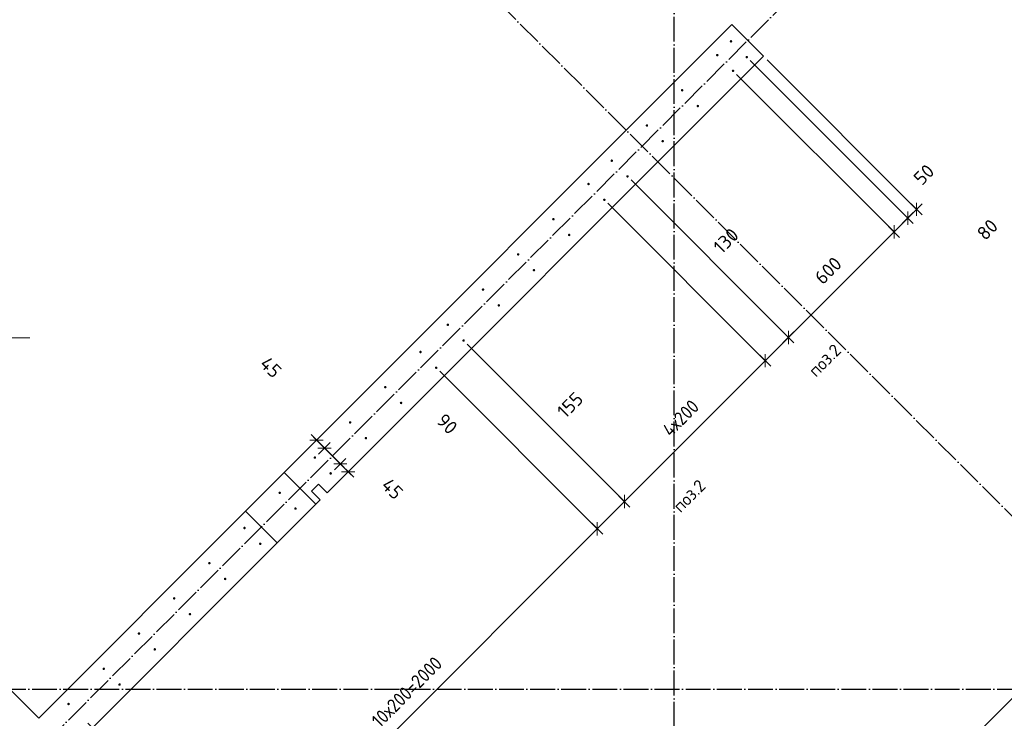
# Model space of a CAD drawing. Header units: millimetres. Extents: x -3026 to 47325, y -2839 to 55854.
# Tile 18 of 130: x 15820 to 19777, y 15083 to 17890. Entities that reach past the tile are written whole.
import ezdxf

# ---------------------------------------------------------------- set-up
doc = ezdxf.new("R2010")
doc.units = ezdxf.units.MM
doc.header["$PDMODE"] = 65
doc.linetypes.add('______11', pattern=[125, 100, -12.5, 0, -12.5])
doc.linetypes.add('______5', pattern=[275, 200, -25, 25, -25])
for name, color, linetype, lineweight in [('Standard', 7, 'Continuous', 25), ('Арм.стержн. вертикальными 1', 22, 'Continuous', 35), ('Обозначение разреза_ общее', 7, 'Continuous', 25), ('Размерная линия_ общее', 7, 'Continuous', 13)]:
    doc.layers.add(name, color=color, linetype=linetype, lineweight=lineweight)
doc.layers.add('Осевая линия_ общее', color=7, linetype='______5', lineweight=13, true_color=0xa0a0a0)
doc.styles.add('ISOCPEUR', font='ISOCPEUR')
doc.dimstyles.new('DIMSTYLE_3', dxfattribs={"dimtxt": 55, "dimasz": 62.5, "dimexe": 0, "dimexo": 0, "dimgap": 27.5, "dimtad": 2, "dimdec": 0, "dimrnd": 5, "dimzin": 12, "dimdsep": 46, "dimtxsty": 'ISOCPEUR', "dimblk1": 'ALL_ML_STRICH', "dimblk2": 'ALL_ML_STRICH', "dimsah": 1, "dimcen": 0, "dimclrd": 7, "dimclre": 256, "dimclrt": 7, "dimadec": 0, "dimazin": 0, "dimtfac": 1, "dimtdec": 0, "dimtix": 1, "dimtmove": 2, "dimatfit": 3, "dimfxl": 0, "dimtzin": 0, "dimlwd": 0, "dimlwe": -3, "dimarcsym": 0})
doc.dimstyles.new('DIMSTYLE_8', dxfattribs={"dimtxt": 55, "dimasz": 62.5, "dimexe": 0, "dimexo": 0, "dimgap": 27.5, "dimtad": 2, "dimdec": 0, "dimrnd": 5, "dimzin": 12, "dimdsep": 46, "dimtxsty": 'ISOCPEUR', "dimblk1": 'ALL_ML_STRICH', "dimblk2": 'ALL_ML_STRICH', "dimsah": 1, "dimcen": 0, "dimclrd": 7, "dimclre": 256, "dimclrt": 7, "dimadec": 0, "dimazin": 0, "dimtfac": 1, "dimtdec": 0, "dimtix": 1, "dimtmove": 2, "dimatfit": 3, "dimfxl": 0, "dimtvp": 1.2, "dimtzin": 0, "dimlwd": 0, "dimlwe": -3, "dimarcsym": 0})
doc.dimstyles.new('DIMSTYLE_9', dxfattribs={"dimtxt": 55, "dimasz": 62.5, "dimexe": 0, "dimexo": 0, "dimgap": 27.5, "dimtad": 0, "dimdec": 0, "dimrnd": 5, "dimzin": 12, "dimdsep": 46, "dimtxsty": 'ISOCPEUR', "dimblk1": 'ALL_ML_STRICH', "dimblk2": 'ALL_ML_STRICH', "dimsah": 1, "dimcen": 0, "dimclrd": 7, "dimclre": 256, "dimclrt": 7, "dimadec": 0, "dimazin": 0, "dimtfac": 1, "dimtdec": 0, "dimtix": 1, "dimtmove": 2, "dimatfit": 3, "dimfxl": 0, "dimtvp": 1.2, "dimtzin": 0, "dimlwd": 0, "dimlwe": -3, "dimarcsym": 0})

# ---------------------------------------------------------------- blocks, each defined once
blk = doc.blocks.new('ALL_ML_STRICH')
at = {"color": 0, "linetype": 'ByBlock', "lineweight": -2}
for p, q in [((-1, 0), (0.5, 0)), ((-0.3, -0.3), (0.3, 0.3)), ((0, -0.5), (0, 0.5))]:
    blk.add_line(p, q, dxfattribs=at)
blk = doc.blocks.new('*D230')
at = {"layer": 'DEFPOINTS', "color": 7, "linetype": 'Continuous', "lineweight": 13, "transparency": 33554687}
for p in [(17046.3, 16233.5), (17013.2, 16200.5), (17007.4, 16130.3)]:
    blk.add_point(p, dxfattribs=at)
at = {"layer": 'Размерная линия_ общее', "color": 253, "linetype": 'Continuous', "lineweight": -2, "true_color": 0xa0a0a0, "transparency": 33554687}
for p, q in [((17032.2, 16219.4), (17013.2, 16200.5)), ((17021.5, 16144.5), (17045.4, 16168.3))]:
    blk.add_line(p, q, dxfattribs=at)
at = {"layer": 'Размерная линия_ общее', "color": 7, "linetype": 'Continuous', "lineweight": -2, "transparency": 33554687}
blk.add_line((17013.2, 16200.5), (17045.4, 16168.3), dxfattribs=at)
at = {"layer": 'Размерная линия_ общее', "color": 7, "linetype": 'Continuous', "lineweight": 13, "transparency": 33554687, "yscale": 62.5, "zscale": 62.5}
for p, xscale, rotation in [((17013.2, 16200.5), 62.50000000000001, 135.0000000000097), ((17045.4, 16168.3), 62.5, 315.0000000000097)]:
    blk.add_blockref('ALL_ML_STRICH', p, dxfattribs=dict(at, xscale=xscale, rotation=rotation))
at = {"layer": 'Размерная линия_ общее', "color": 7, "linetype": 'Continuous', "lineweight": 13, "transparency": 33554687, "insert": (16829.2, 16493.2), "char_height": 55, "width": 110, "attachment_point": 5, "rotation": 315, "style": 'ISOCPEUR'}
blk.add_mtext('\\A1;{45}', dxfattribs=at)
blk = doc.blocks.new('*D231')
at = {"layer": 'DEFPOINTS', "color": 7, "linetype": 'Continuous', "lineweight": 13, "transparency": 33554687}
for p in [(17045.4, 16168.3), (17007.4, 16130.3), (17070.7, 16067)]:
    blk.add_point(p, dxfattribs=at)
at = {"layer": 'Размерная линия_ общее', "color": 253, "linetype": 'Continuous', "lineweight": -2, "true_color": 0xa0a0a0, "transparency": 33554687}
for p, q in [((17021.5, 16144.5), (17045.4, 16168.3)), ((17084.8, 16081.2), (17108.7, 16105))]:
    blk.add_line(p, q, dxfattribs=at)
at = {"layer": 'Размерная линия_ общее', "color": 7, "linetype": 'Continuous', "lineweight": -2, "transparency": 33554687}
blk.add_line((17045.4, 16168.3), (17108.7, 16105), dxfattribs=at)
at = {"layer": 'Размерная линия_ общее', "color": 7, "linetype": 'Continuous', "lineweight": 13, "transparency": 33554687, "yscale": 62.5, "zscale": 62.5}
for p, xscale, rotation in [((17045.4, 16168.3), 62.50000000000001, 135.0000000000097), ((17108.7, 16105), 62.5, 315.0000000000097)]:
    blk.add_blockref('ALL_ML_STRICH', p, dxfattribs=dict(at, xscale=xscale, rotation=rotation))
at = {"layer": 'Размерная линия_ общее', "color": 7, "linetype": 'Continuous', "lineweight": 13, "transparency": 33554687, "insert": (17537.7, 16265.5), "char_height": 55, "width": 110, "attachment_point": 5, "rotation": 315, "style": 'ISOCPEUR'}
blk.add_mtext('\\A1;{90}', dxfattribs=at)
blk = doc.blocks.new('*D232')
at = {"layer": 'DEFPOINTS', "color": 7, "linetype": 'Continuous', "lineweight": 13, "transparency": 33554687}
for p in [(17173.6, 16106.3), (17070.7, 16067), (17108.7, 16105)]:
    blk.add_point(p, dxfattribs=at)
at = {"layer": 'Размерная линия_ общее', "color": 253, "linetype": 'Continuous', "lineweight": -2, "true_color": 0xa0a0a0, "transparency": 33554687}
for p, q in [((17084.8, 16081.2), (17108.7, 16105)), ((17159.4, 16092.1), (17140.5, 16073.2))]:
    blk.add_line(p, q, dxfattribs=at)
at = {"layer": 'Размерная линия_ общее', "color": 7, "linetype": 'Continuous', "lineweight": -2, "transparency": 33554687}
blk.add_line((17108.7, 16105), (17140.5, 16073.2), dxfattribs=at)
at = {"layer": 'Размерная линия_ общее', "color": 7, "linetype": 'Continuous', "lineweight": 13, "transparency": 33554687, "yscale": 62.5, "zscale": 62.5}
for p, xscale, rotation in [((17108.7, 16105), 62.50000000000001, 135.0000000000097), ((17140.5, 16073.2), 62.5, 315.0000000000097)]:
    blk.add_blockref('ALL_ML_STRICH', p, dxfattribs=dict(at, xscale=xscale, rotation=rotation))
at = {"layer": 'Размерная линия_ общее', "color": 7, "linetype": 'Continuous', "lineweight": 13, "transparency": 33554687, "insert": (17317.7, 16005), "char_height": 55, "width": 110, "attachment_point": 5, "rotation": 315, "style": 'ISOCPEUR'}
blk.add_mtext('\\A1;{45}', dxfattribs=at)
blk = doc.blocks.new('СЛОЖНЫЙ_ОБЪЕКТ_0')
at = {"layer": 'Осевая линия_ общее', "color": 253, "linetype": '______11', "lineweight": -3, "true_color": 0xa0a0a0, "transparency": 33554687}
for p, q in [((21086.6, 14616.9), (14623.6, 21079.9)), ((18450, -2590), (18450, 20630)), ((3543.2, 2603.2), (20704.7, 19764.7)), ((-2770, 15200), (26050, 15200))]:
    blk.add_line(p, q, dxfattribs=at)
blk = doc.blocks.new('*D431')
at = {"layer": 'DEFPOINTS', "color": 7, "linetype": 'Continuous', "lineweight": 13, "transparency": 33554687}
for p in [(17494.1, 16491.1), (16079.9, 15076.9), (16726.9, 14429.9)]:
    blk.add_point(p, dxfattribs=at)
at = {"layer": 'Размерная линия_ общее', "color": 253, "linetype": 'Continuous', "lineweight": -2, "true_color": 0xa0a0a0, "transparency": 33554687}
for p, q in [((17508.3, 16477), (18141.1, 15844.1)), ((16094, 15062.8), (16726.9, 14429.9))]:
    blk.add_line(p, q, dxfattribs=at)
at = {"layer": 'Размерная линия_ общее', "color": 7, "linetype": 'Continuous', "lineweight": -2, "transparency": 33554687}
blk.add_line((16726.9, 14429.9), (18141.1, 15844.1), dxfattribs=at)
at = {"layer": 'Размерная линия_ общее', "color": 7, "linetype": 'Continuous', "lineweight": 13, "transparency": 33554687, "yscale": 62.5, "zscale": 62.5}
for p, xscale, rotation in [((18141.1, 15844.1), 62.50000000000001, 45.00000000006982), ((16726.9, 14429.9), 62.49999999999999, 225.0000000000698)]:
    blk.add_blockref('ALL_ML_STRICH', p, dxfattribs=dict(at, xscale=xscale, rotation=rotation))
at = {"layer": 'Размерная линия_ общее', "color": 7, "linetype": 'Continuous', "lineweight": 13, "transparency": 33554687, "insert": (17228.9, 15080.5), "char_height": 55, "width": 2.75, "attachment_point": 1, "rotation": 45, "line_spacing_factor": 0.60241, "style": 'ISOCPEUR'}
blk.add_mtext('\\W0.91;10х200=2000', dxfattribs=at)
blk = doc.blocks.new('*D432')
at = {"layer": 'DEFPOINTS', "color": 7, "linetype": 'Continuous', "lineweight": 13, "transparency": 33554687}
for p in [(17604.1, 16600.4), (17494.1, 16491.1), (18141.1, 15844.1)]:
    blk.add_point(p, dxfattribs=at)
at = {"layer": 'Размерная линия_ общее', "color": 253, "linetype": 'Continuous', "lineweight": -2, "true_color": 0xa0a0a0, "transparency": 33554687}
for p, q in [((17618.2, 16586.2), (18250.7, 15953.7)), ((17508.3, 16477), (18141.1, 15844.1))]:
    blk.add_line(p, q, dxfattribs=at)
at = {"layer": 'Размерная линия_ общее', "color": 7, "linetype": 'Continuous', "lineweight": -2, "transparency": 33554687}
blk.add_line((18141.1, 15844.1), (18250.7, 15953.7), dxfattribs=at)
at = {"layer": 'Размерная линия_ общее', "color": 7, "linetype": 'Continuous', "lineweight": 13, "transparency": 33554687, "yscale": 62.5, "zscale": 62.5}
for p, xscale, rotation in [((18250.7, 15953.7), 62.50000000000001, 45.00000000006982), ((18141.1, 15844.1), 62.49999999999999, 225.0000000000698)]:
    blk.add_blockref('ALL_ML_STRICH', p, dxfattribs=dict(at, xscale=xscale, rotation=rotation))
at = {"layer": 'Размерная линия_ общее', "color": 7, "linetype": 'Continuous', "lineweight": 13, "transparency": 33554687, "insert": (18032.1, 16341.5), "char_height": 55, "width": 165, "attachment_point": 5, "rotation": 45, "style": 'ISOCPEUR'}
blk.add_mtext('\\A1;{155}', dxfattribs=at)
blk = doc.blocks.new('*D433')
at = {"layer": 'DEFPOINTS', "color": 7, "linetype": 'Continuous', "lineweight": 13, "transparency": 33554687}
for p in [(18169.8, 17166.1), (17604.1, 16600.4), (18250.7, 15953.7)]:
    blk.add_point(p, dxfattribs=at)
at = {"layer": 'Размерная линия_ общее', "color": 253, "linetype": 'Continuous', "lineweight": -2, "true_color": 0xa0a0a0, "transparency": 33554687}
for p, q in [((18183.9, 17151.9), (18816.4, 16519.4)), ((17618.2, 16586.2), (18250.7, 15953.7))]:
    blk.add_line(p, q, dxfattribs=at)
at = {"layer": 'Размерная линия_ общее', "color": 7, "linetype": 'Continuous', "lineweight": -2, "transparency": 33554687}
blk.add_line((18250.7, 15953.7), (18816.4, 16519.4), dxfattribs=at)
at = {"layer": 'Размерная линия_ общее', "color": 7, "linetype": 'Continuous', "lineweight": 13, "transparency": 33554687, "yscale": 62.5, "zscale": 62.5}
for p, xscale, rotation in [((18816.4, 16519.4), 62.50000000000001, 45.00000000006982), ((18250.7, 15953.7), 62.49999999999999, 225.0000000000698)]:
    blk.add_blockref('ALL_ML_STRICH', p, dxfattribs=dict(at, xscale=xscale, rotation=rotation))
at = {"layer": 'Размерная линия_ общее', "color": 7, "linetype": 'Continuous', "lineweight": 13, "transparency": 33554687, "insert": (18397.4, 16249), "char_height": 55, "width": 2.75, "attachment_point": 1, "rotation": 45, "line_spacing_factor": 0.60241, "style": 'ISOCPEUR'}
blk.add_mtext('\\W0.91;4х200', dxfattribs=at)
blk = doc.blocks.new('*D434')
at = {"layer": 'DEFPOINTS', "color": 7, "linetype": 'Continuous', "lineweight": 13, "transparency": 33554687}
for p in [(18262.8, 17259.8), (18169.8, 17166.1), (18816.4, 16519.4)]:
    blk.add_point(p, dxfattribs=at)
at = {"layer": 'Размерная линия_ общее', "color": 253, "linetype": 'Continuous', "lineweight": -2, "true_color": 0xa0a0a0, "transparency": 33554687}
for p, q in [((18277, 17245.7), (18909.8, 16612.9)), ((18183.9, 17151.9), (18816.4, 16519.4))]:
    blk.add_line(p, q, dxfattribs=at)
at = {"layer": 'Размерная линия_ общее', "color": 7, "linetype": 'Continuous', "lineweight": -2, "transparency": 33554687}
blk.add_line((18816.4, 16519.4), (18909.8, 16612.9), dxfattribs=at)
at = {"layer": 'Размерная линия_ общее', "color": 7, "linetype": 'Continuous', "lineweight": 13, "transparency": 33554687, "yscale": 62.5, "zscale": 62.5}
for p, xscale, rotation in [((18909.8, 16612.9), 62.50000000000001, 45.00000000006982), ((18816.4, 16519.4), 62.49999999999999, 225.0000000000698)]:
    blk.add_blockref('ALL_ML_STRICH', p, dxfattribs=dict(at, xscale=xscale, rotation=rotation))
at = {"layer": 'Размерная линия_ общее', "color": 7, "linetype": 'Continuous', "lineweight": 13, "transparency": 33554687, "insert": (18658.9, 17001.3), "char_height": 55, "width": 165, "attachment_point": 5, "rotation": 45, "style": 'ISOCPEUR'}
blk.add_mtext('\\A1;{130}', dxfattribs=at)
blk = doc.blocks.new('*D435')
at = {"layer": 'DEFPOINTS', "color": 7, "linetype": 'Continuous', "lineweight": 13, "transparency": 33554687}
for p in [(18687.1, 17684.1), (18262.8, 17259.8), (18909.8, 16612.9)]:
    blk.add_point(p, dxfattribs=at)
at = {"layer": 'Размерная линия_ общее', "color": 253, "linetype": 'Continuous', "lineweight": -2, "true_color": 0xa0a0a0, "transparency": 33554687}
for p, q in [((18701.2, 17670), (19334.1, 17037.1)), ((18277, 17245.7), (18909.8, 16612.9))]:
    blk.add_line(p, q, dxfattribs=at)
at = {"layer": 'Размерная линия_ общее', "color": 7, "linetype": 'Continuous', "lineweight": -2, "transparency": 33554687}
blk.add_line((18909.8, 16612.9), (19334.1, 17037.1), dxfattribs=at)
at = {"layer": 'Размерная линия_ общее', "color": 7, "linetype": 'Continuous', "lineweight": 13, "transparency": 33554687, "yscale": 62.5, "zscale": 62.5}
for p, xscale, rotation in [((19334.1, 17037.1), 62.50000000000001, 45.00000000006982), ((18909.8, 16612.9), 62.49999999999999, 225.0000000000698)]:
    blk.add_blockref('ALL_ML_STRICH', p, dxfattribs=dict(at, xscale=xscale, rotation=rotation))
at = {"layer": 'Размерная линия_ общее', "color": 7, "linetype": 'Continuous', "lineweight": 13, "transparency": 33554687, "insert": (19069.1, 16881.7), "char_height": 55, "width": 165, "attachment_point": 5, "rotation": 45, "style": 'ISOCPEUR'}
blk.add_mtext('\\A1;{600}', dxfattribs=at)
blk = doc.blocks.new('*D436')
at = {"layer": 'DEFPOINTS', "color": 7, "linetype": 'Continuous', "lineweight": 13, "transparency": 33554687}
for p in [(18742.2, 17739.2), (18687.1, 17684.1), (19334.1, 17037.1)]:
    blk.add_point(p, dxfattribs=at)
at = {"layer": 'Размерная линия_ общее', "color": 253, "linetype": 'Continuous', "lineweight": -2, "true_color": 0xa0a0a0, "transparency": 33554687}
for p, q in [((18756.3, 17725), (19389.1, 17092.2)), ((18701.2, 17670), (19334.1, 17037.1))]:
    blk.add_line(p, q, dxfattribs=at)
at = {"layer": 'Размерная линия_ общее', "color": 7, "linetype": 'Continuous', "lineweight": -2, "transparency": 33554687}
blk.add_line((19334.1, 17037.1), (19389.1, 17092.2), dxfattribs=at)
at = {"layer": 'Размерная линия_ общее', "color": 7, "linetype": 'Continuous', "lineweight": 13, "transparency": 33554687, "yscale": 62.5, "zscale": 62.5}
for p, xscale, rotation in [((19389.1, 17092.2), 62.50000000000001, 45.00000000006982), ((19334.1, 17037.1), 62.49999999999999, 225.0000000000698)]:
    blk.add_blockref('ALL_ML_STRICH', p, dxfattribs=dict(at, xscale=xscale, rotation=rotation))
at = {"layer": 'Размерная линия_ общее', "color": 7, "linetype": 'Continuous', "lineweight": 13, "transparency": 33554687, "insert": (19709.3, 17046.2), "char_height": 55, "width": 110, "attachment_point": 5, "rotation": 45, "style": 'ISOCPEUR'}
blk.add_mtext('\\A1;{80}', dxfattribs=at)
blk = doc.blocks.new('*D437')
at = {"layer": 'DEFPOINTS', "color": 7, "linetype": 'Continuous', "lineweight": 13, "transparency": 33554687}
for p in [(18742.2, 17739.2), (18809.7, 17742.4), (19389.1, 17092.2)]:
    blk.add_point(p, dxfattribs=at)
at = {"layer": 'Размерная линия_ общее', "color": 253, "linetype": 'Continuous', "lineweight": -2, "true_color": 0xa0a0a0, "transparency": 33554687}
for p, q in [((18756.3, 17725), (19389.1, 17092.2)), ((18823.8, 17728.2), (19424.5, 17127.5))]:
    blk.add_line(p, q, dxfattribs=at)
at = {"layer": 'Размерная линия_ общее', "color": 7, "linetype": 'Continuous', "lineweight": -2, "transparency": 33554687}
blk.add_line((19389.1, 17092.2), (19424.5, 17127.5), dxfattribs=at)
at = {"layer": 'Размерная линия_ общее', "color": 7, "linetype": 'Continuous', "lineweight": 13, "transparency": 33554687, "yscale": 62.5, "zscale": 62.5}
for p, xscale, rotation in [((19389.1, 17092.2), 62.49999999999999, 225.0000000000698), ((19424.5, 17127.5), 62.50000000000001, 45.00000000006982)]:
    blk.add_blockref('ALL_ML_STRICH', p, dxfattribs=dict(at, xscale=xscale, rotation=rotation))
at = {"layer": 'Размерная линия_ общее', "color": 7, "linetype": 'Continuous', "lineweight": 13, "transparency": 33554687, "insert": (19454.2, 17267.2), "char_height": 55, "width": 110, "attachment_point": 5, "rotation": 45, "style": 'ISOCPEUR'}
blk.add_mtext('\\A1;{50}', dxfattribs=at)
blk = doc.blocks.new('*D443')
at = {"layer": 'DEFPOINTS', "color": 7, "linetype": 'Continuous', "lineweight": 13, "transparency": 33554687}
for p in [(20556.3, 15734.2), (15889.4, 11067.3), (16428.1, 10528.5)]:
    blk.add_point(p, dxfattribs=at)
at = {"layer": 'Размерная линия_ общее', "color": 253, "linetype": 'Continuous', "lineweight": -2, "true_color": 0xa0a0a0, "transparency": 33554687}
for p, q in [((20570.4, 15720), (21095, 15195.4)), ((15903.5, 11053.1), (16428.1, 10528.5))]:
    blk.add_line(p, q, dxfattribs=at)
at = {"layer": 'Размерная линия_ общее', "color": 7, "linetype": 'Continuous', "lineweight": -2, "transparency": 33554687}
blk.add_line((16428.1, 10528.5), (21095, 15195.4), dxfattribs=at)
at = {"layer": 'Размерная линия_ общее', "color": 7, "linetype": 'Continuous', "lineweight": 13, "transparency": 33554687, "xscale": 62.50000000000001, "yscale": 62.5, "zscale": 62.5}
for p, rotation in [((21095, 15195.4), 45), ((16428.1, 10528.5), 225)]:
    blk.add_blockref('ALL_ML_STRICH', p, dxfattribs=dict(at, rotation=rotation))
at = {"layer": 'Размерная линия_ общее', "color": 7, "linetype": 'Continuous', "lineweight": 13, "transparency": 33554687, "insert": (18552.9, 12801.9), "char_height": 55, "width": 2.75, "attachment_point": 1, "rotation": 45, "line_spacing_factor": 0.60241, "style": 'ISOCPEUR'}
blk.add_mtext('\\W0.91;33х200=6600', dxfattribs=at)

msp = doc.modelspace()

# ---------------------------------------------------------------- hatches: boundary and pattern name
at = {"layer": 'Арм.стержн. вертикальными 1', "linetype": 'Continuous', "lineweight": 50, "transparency": 33554687}
for points in [[(18683.8, 17802.5), (18683.5, 17804.4), (18682.4, 17806), (18680.8, 17807.1), (18678.8, 17807.5), (18676.9, 17807.1), (18675.3, 17806), (18674.2, 17804.4), (18673.8, 17802.5), (18674.2, 17800.6), (18675.3, 17798.9), (18676.9, 17797.9), (18678.8, 17797.5), (18680.8, 17797.9), (18682.4, 17798.9), (18683.5, 17800.6)], [(18628.8, 17747.4), (18628.4, 17749.3), (18627.3, 17750.9), (18625.7, 17752), (18623.8, 17752.4), (18621.9, 17752), (18620.2, 17750.9), (18619.2, 17749.3), (18618.8, 17747.4), (18619.2, 17745.5), (18620.2, 17743.9), (18621.9, 17742.8), (18623.8, 17742.4), (18625.7, 17742.8), (18627.3, 17743.9), (18628.4, 17745.5)], [(18747.2, 17739.2), (18746.8, 17741.1), (18745.7, 17742.7), (18744.1, 17743.8), (18742.2, 17744.2), (18740.2, 17743.8), (18738.6, 17742.7), (18737.5, 17741.1), (18737.2, 17739.2), (18737.5, 17737.3), (18738.6, 17735.6), (18740.2, 17734.6), (18742.2, 17734.2), (18744.1, 17734.6), (18745.7, 17735.6), (18746.8, 17737.3)], [(18692.1, 17684.1), (18691.7, 17686), (18690.6, 17687.6), (18689, 17688.7), (18687.1, 17689.1), (18685.2, 17688.7), (18683.6, 17687.6), (18682.5, 17686), (18682.1, 17684.1), (18682.5, 17682.2), (18683.6, 17680.6), (18685.2, 17679.5), (18687.1, 17679.1), (18689, 17679.5), (18690.6, 17680.6), (18691.7, 17682.2)], [(18487.4, 17606), (18487, 17607.9), (18485.9, 17609.5), (18484.3, 17610.6), (18482.4, 17611), (18480.4, 17610.6), (18478.8, 17609.5), (18477.7, 17607.9), (18477.4, 17606), (18477.7, 17604.1), (18478.8, 17602.5), (18480.4, 17601.4), (18482.4, 17601), (18484.3, 17601.4), (18485.9, 17602.5), (18487, 17604.1)], [(18550.7, 17542.7), (18550.3, 17544.6), (18549.2, 17546.2), (18547.6, 17547.3), (18545.7, 17547.7), (18543.8, 17547.3), (18542.1, 17546.2), (18541, 17544.6), (18540.7, 17542.7), (18541, 17540.8), (18542.1, 17539.1), (18543.8, 17538.1), (18545.7, 17537.7), (18547.6, 17538.1), (18549.2, 17539.1), (18550.3, 17540.8)], [(18345.9, 17464.6), (18345.6, 17466.5), (18344.5, 17468.1), (18342.8, 17469.2), (18340.9, 17469.6), (18339, 17469.2), (18337.4, 17468.1), (18336.3, 17466.5), (18335.9, 17464.6), (18336.3, 17462.7), (18337.4, 17461), (18339, 17460), (18340.9, 17459.6), (18342.8, 17460), (18344.5, 17461), (18345.6, 17462.7)], [(18409.2, 17401.3), (18408.9, 17403.2), (18407.8, 17404.8), (18406.2, 17405.9), (18404.2, 17406.3), (18402.3, 17405.9), (18400.7, 17404.8), (18399.6, 17403.2), (18399.2, 17401.3), (18399.6, 17399.3), (18400.7, 17397.7), (18402.3, 17396.6), (18404.2, 17396.3), (18406.2, 17396.6), (18407.8, 17397.7), (18408.9, 17399.3)], [(18204.5, 17323.2), (18204.1, 17325.1), (18203.1, 17326.7), (18201.4, 17327.8), (18199.5, 17328.2), (18197.6, 17327.8), (18196, 17326.7), (18194.9, 17325.1), (18194.5, 17323.2), (18194.9, 17321.2), (18196, 17319.6), (18197.6, 17318.5), (18199.5, 17318.2), (18201.4, 17318.5), (18203.1, 17319.6), (18204.1, 17321.2)], [(18267.8, 17259.8), (18267.4, 17261.8), (18266.4, 17263.4), (18264.7, 17264.5), (18262.8, 17264.8), (18260.9, 17264.5), (18259.3, 17263.4), (18258.2, 17261.8), (18257.8, 17259.8), (18258.2, 17257.9), (18259.3, 17256.3), (18260.9, 17255.2), (18262.8, 17254.8), (18264.7, 17255.2), (18266.4, 17256.3), (18267.4, 17257.9)], [(18111.4, 17229.4), (18111.1, 17231.3), (18110, 17232.9), (18108.4, 17234), (18106.4, 17234.4), (18104.5, 17234), (18102.9, 17232.9), (18101.8, 17231.3), (18101.4, 17229.4), (18101.8, 17227.5), (18102.9, 17225.8), (18104.5, 17224.8), (18106.4, 17224.4), (18108.4, 17224.8), (18110, 17225.8), (18111.1, 17227.5)], [(18174.8, 17166.1), (18174.4, 17168), (18173.3, 17169.6), (18171.7, 17170.7), (18169.8, 17171.1), (18167.8, 17170.7), (18166.2, 17169.6), (18165.1, 17168), (18164.8, 17166.1), (18165.1, 17164.2), (18166.2, 17162.5), (18167.8, 17161.4), (18169.8, 17161.1), (18171.7, 17161.4), (18173.3, 17162.5), (18174.4, 17164.2)], [(17970, 17088), (17969.6, 17089.9), (17968.6, 17091.5), (17966.9, 17092.6), (17965, 17093), (17963.1, 17092.6), (17961.5, 17091.5), (17960.4, 17089.9), (17960, 17088), (17960.4, 17086), (17961.5, 17084.4), (17963.1, 17083.3), (17965, 17083), (17966.9, 17083.3), (17968.6, 17084.4), (17969.6, 17086)], [(18033.3, 17024.6), (18032.9, 17026.6), (18031.9, 17028.2), (18030.2, 17029.3), (18028.3, 17029.6), (18026.4, 17029.3), (18024.8, 17028.2), (18023.7, 17026.6), (18023.3, 17024.6), (18023.7, 17022.7), (18024.8, 17021.1), (18026.4, 17020), (18028.3, 17019.6), (18030.2, 17020), (18031.9, 17021.1), (18032.9, 17022.7)], [(17828.6, 16946.5), (17828.2, 16948.4), (17827.1, 16950.1), (17825.5, 16951.2), (17823.6, 16951.5), (17821.7, 16951.2), (17820.1, 16950.1), (17819, 16948.4), (17818.6, 16946.5), (17819, 16944.6), (17820.1, 16943), (17821.7, 16941.9), (17823.6, 16941.5), (17825.5, 16941.9), (17827.1, 16943), (17828.2, 16944.6)], [(17891.9, 16883.2), (17891.5, 16885.1), (17890.4, 16886.8), (17888.8, 16887.8), (17886.9, 16888.2), (17885, 16887.8), (17883.4, 16886.8), (17882.3, 16885.1), (17881.9, 16883.2), (17882.3, 16881.3), (17883.4, 16879.7), (17885, 16878.6), (17886.9, 16878.2), (17888.8, 16878.6), (17890.4, 16879.7), (17891.5, 16881.3)], [(17687.2, 16805.1), (17686.8, 16807), (17685.7, 16808.6), (17684.1, 16809.7), (17682.2, 16810.1), (17680.3, 16809.7), (17678.6, 16808.6), (17677.6, 16807), (17677.2, 16805.1), (17677.6, 16803.2), (17678.6, 16801.6), (17680.3, 16800.5), (17682.2, 16800.1), (17684.1, 16800.5), (17685.7, 16801.6), (17686.8, 16803.2)], [(17750.5, 16741.8), (17750.1, 16743.7), (17749, 16745.3), (17747.4, 16746.4), (17745.5, 16746.8), (17743.6, 16746.4), (17742, 16745.3), (17740.9, 16743.7), (17740.5, 16741.8), (17740.9, 16739.9), (17742, 16738.3), (17743.6, 16737.2), (17745.5, 16736.8), (17747.4, 16737.2), (17749, 16738.3), (17750.1, 16739.9)], [(17545.8, 16663.7), (17545.4, 16665.6), (17544.3, 16667.2), (17542.7, 16668.3), (17540.8, 16668.7), (17538.8, 16668.3), (17537.2, 16667.2), (17536.1, 16665.6), (17535.8, 16663.7), (17536.1, 16661.8), (17537.2, 16660.2), (17538.8, 16659.1), (17540.8, 16658.7), (17542.7, 16659.1), (17544.3, 16660.2), (17545.4, 16661.8)], [(17609.1, 16600.4), (17608.7, 16602.3), (17607.6, 16603.9), (17606, 16605), (17604.1, 16605.4), (17602.2, 16605), (17600.5, 16603.9), (17599.4, 16602.3), (17599.1, 16600.4), (17599.4, 16598.5), (17600.5, 16596.8), (17602.2, 16595.8), (17604.1, 16595.4), (17606, 16595.8), (17607.6, 16596.8), (17608.7, 16598.5)], [(17435.8, 16554.4), (17435.4, 16556.4), (17434.3, 16558), (17432.7, 16559.1), (17430.8, 16559.4), (17428.9, 16559.1), (17427.3, 16558), (17426.2, 16556.4), (17425.8, 16554.4), (17426.2, 16552.5), (17427.3, 16550.9), (17428.9, 16549.8), (17430.8, 16549.4), (17432.7, 16549.8), (17434.3, 16550.9), (17435.4, 16552.5)], [(17499.1, 16491.1), (17498.7, 16493), (17497.6, 16494.7), (17496, 16495.8), (17494.1, 16496.1), (17492.2, 16495.8), (17490.6, 16494.7), (17489.5, 16493), (17489.1, 16491.1), (17489.5, 16489.2), (17490.6, 16487.6), (17492.2, 16486.5), (17494.1, 16486.1), (17496, 16486.5), (17497.6, 16487.6), (17498.7, 16489.2)], [(17294.4, 16413), (17294, 16414.9), (17292.9, 16416.6), (17291.3, 16417.6), (17289.4, 16418), (17287.5, 16417.6), (17285.8, 16416.6), (17284.8, 16414.9), (17284.4, 16413), (17284.8, 16411.1), (17285.8, 16409.5), (17287.5, 16408.4), (17289.4, 16408), (17291.3, 16408.4), (17292.9, 16409.5), (17294, 16411.1)], [(17357.7, 16349.7), (17357.3, 16351.6), (17356.2, 16353.2), (17354.6, 16354.3), (17352.7, 16354.7), (17350.8, 16354.3), (17349.2, 16353.2), (17348.1, 16351.6), (17347.7, 16349.7), (17348.1, 16347.8), (17349.2, 16346.2), (17350.8, 16345.1), (17352.7, 16344.7), (17354.6, 16345.1), (17356.2, 16346.2), (17357.3, 16347.8)], [(17153, 16271.6), (17152.6, 16273.5), (17151.5, 16275.1), (17149.9, 16276.2), (17148, 16276.6), (17146, 16276.2), (17144.4, 16275.1), (17143.3, 16273.5), (17143, 16271.6), (17143.3, 16269.7), (17144.4, 16268.1), (17146, 16267), (17148, 16266.6), (17149.9, 16267), (17151.5, 16268.1), (17152.6, 16269.7)], [(17216.3, 16208.3), (17215.9, 16210.2), (17214.8, 16211.8), (17213.2, 16212.9), (17211.3, 16213.3), (17209.4, 16212.9), (17207.7, 16211.8), (17206.7, 16210.2), (17206.3, 16208.3), (17206.7, 16206.4), (17207.7, 16204.8), (17209.4, 16203.7), (17211.3, 16203.3), (17213.2, 16203.7), (17214.8, 16204.8), (17215.9, 16206.4)], [(17011.5, 16130.2), (17011.2, 16132.1), (17010.1, 16133.7), (17008.5, 16134.8), (17006.5, 16135.2), (17004.6, 16134.8), (17003, 16133.7), (17001.9, 16132.1), (17001.5, 16130.2), (17001.9, 16128.3), (17003, 16126.6), (17004.6, 16125.6), (17006.5, 16125.2), (17008.5, 16125.6), (17010.1, 16126.6), (17011.2, 16128.3)], [(17074.8, 16066.9), (17074.5, 16068.8), (17073.4, 16070.4), (17071.8, 16071.5), (17069.8, 16071.9), (17067.9, 16071.5), (17066.3, 16070.4), (17065.2, 16068.8), (17064.8, 16066.9), (17065.2, 16065), (17066.3, 16063.3), (17067.9, 16062.2), (17069.8, 16061.9), (17071.8, 16062.2), (17073.4, 16063.3), (17074.5, 16065)], [(16870.1, 15988.8), (16869.7, 15990.7), (16868.7, 15992.3), (16867, 15993.4), (16865.1, 15993.8), (16863.2, 15993.4), (16861.6, 15992.3), (16860.5, 15990.7), (16860.1, 15988.8), (16860.5, 15986.8), (16861.6, 15985.2), (16863.2, 15984.1), (16865.1, 15983.8), (16867, 15984.1), (16868.7, 15985.2), (16869.7, 15986.8)], [(16933.4, 15925.4), (16933, 15927.4), (16932, 15929), (16930.3, 15930.1), (16928.4, 15930.4), (16926.5, 15930.1), (16924.9, 15929), (16923.8, 15927.4), (16923.4, 15925.4), (16923.8, 15923.5), (16924.9, 15921.9), (16926.5, 15920.8), (16928.4, 15920.4), (16930.3, 15920.8), (16932, 15921.9), (16933, 15923.5)], [(16728.7, 15847.3), (16728.3, 15849.2), (16727.2, 15850.9), (16725.6, 15852), (16723.7, 15852.3), (16721.8, 15852), (16720.2, 15850.9), (16719.1, 15849.2), (16718.7, 15847.3), (16719.1, 15845.4), (16720.2, 15843.8), (16721.8, 15842.7), (16723.7, 15842.3), (16725.6, 15842.7), (16727.2, 15843.8), (16728.3, 15845.4)], [(16792, 15784), (16791.6, 15785.9), (16790.5, 15787.6), (16788.9, 15788.6), (16787, 15789), (16785.1, 15788.6), (16783.5, 15787.6), (16782.4, 15785.9), (16782, 15784), (16782.4, 15782.1), (16783.5, 15780.5), (16785.1, 15779.4), (16787, 15779), (16788.9, 15779.4), (16790.5, 15780.5), (16791.6, 15782.1)], [(16587.3, 15705.9), (16586.9, 15707.8), (16585.8, 15709.4), (16584.2, 15710.5), (16582.3, 15710.9), (16580.4, 15710.5), (16578.7, 15709.4), (16577.7, 15707.8), (16577.3, 15705.9), (16577.7, 15704), (16578.7, 15702.4), (16580.4, 15701.3), (16582.3, 15700.9), (16584.2, 15701.3), (16585.8, 15702.4), (16586.9, 15704)], [(16650.6, 15642.6), (16650.2, 15644.5), (16649.1, 15646.1), (16647.5, 15647.2), (16645.6, 15647.6), (16643.7, 15647.2), (16642, 15646.1), (16641, 15644.5), (16640.6, 15642.6), (16641, 15640.7), (16642, 15639.1), (16643.7, 15638), (16645.6, 15637.6), (16647.5, 15638), (16649.1, 15639.1), (16650.2, 15640.7)], [(16445.9, 15564.5), (16445.5, 15566.4), (16444.4, 15568), (16442.8, 15569.1), (16440.9, 15569.5), (16438.9, 15569.1), (16437.3, 15568), (16436.2, 15566.4), (16435.9, 15564.5), (16436.2, 15562.6), (16437.3, 15561), (16438.9, 15559.9), (16440.9, 15559.5), (16442.8, 15559.9), (16444.4, 15561), (16445.5, 15562.6)], [(16509.2, 15501.2), (16508.8, 15503.1), (16507.7, 15504.7), (16506.1, 15505.8), (16504.2, 15506.2), (16502.2, 15505.8), (16500.6, 15504.7), (16499.5, 15503.1), (16499.2, 15501.2), (16499.5, 15499.3), (16500.6, 15497.6), (16502.2, 15496.6), (16504.2, 15496.2), (16506.1, 15496.6), (16507.7, 15497.6), (16508.8, 15499.3)], [(16304.4, 15423.1), (16304.1, 15425), (16303, 15426.6), (16301.3, 15427.7), (16299.4, 15428.1), (16297.5, 15427.7), (16295.9, 15426.6), (16294.8, 15425), (16294.4, 15423.1), (16294.8, 15421.2), (16295.9, 15419.5), (16297.5, 15418.5), (16299.4, 15418.1), (16301.3, 15418.5), (16303, 15419.5), (16304.1, 15421.2)], [(16367.7, 15359.8), (16367.4, 15361.7), (16366.3, 15363.3), (16364.7, 15364.4), (16362.7, 15364.8), (16360.8, 15364.4), (16359.2, 15363.3), (16358.1, 15361.7), (16357.7, 15359.8), (16358.1, 15357.8), (16359.2, 15356.2), (16360.8, 15355.1), (16362.7, 15354.8), (16364.7, 15355.1), (16366.3, 15356.2), (16367.4, 15357.8)], [(16163, 15281.6), (16162.6, 15283.6), (16161.5, 15285.2), (16159.9, 15286.3), (16158, 15286.6), (16156.1, 15286.3), (16154.5, 15285.2), (16153.4, 15283.6), (16153, 15281.6), (16153.4, 15279.7), (16154.5, 15278.1), (16156.1, 15277), (16158, 15276.6), (16159.9, 15277), (16161.5, 15278.1), (16162.6, 15279.7)], [(16226.3, 15218.3), (16225.9, 15220.3), (16224.9, 15221.9), (16223.2, 15223), (16221.3, 15223.3), (16219.4, 15223), (16217.8, 15221.9), (16216.7, 15220.3), (16216.3, 15218.3), (16216.7, 15216.4), (16217.8, 15214.8), (16219.4, 15213.7), (16221.3, 15213.3), (16223.2, 15213.7), (16224.9, 15214.8), (16225.9, 15216.4)], [(16021.6, 15140.2), (16021.2, 15142.1), (16020.1, 15143.8), (16018.5, 15144.8), (16016.6, 15145.2), (16014.7, 15144.8), (16013.1, 15143.8), (16012, 15142.1), (16011.6, 15140.2), (16012, 15138.3), (16013.1, 15136.7), (16014.7, 15135.6), (16016.6, 15135.2), (16018.5, 15135.6), (16020.1, 15136.7), (16021.2, 15138.3)]]:
    msp.add_hatch(color=4, dxfattribs=at).paths.add_polyline_path(points)

# ---------------------------------------------------------------- linework, layer by layer
at = {"color": 7, "linetype": 'Continuous', "lineweight": 25, "transparency": 33554687}
for p, q in [((16882.8, 16070.1), (18682.4, 17869.6)), ((18682.4, 17869.6), (18809.7, 17742.4)), ((18809.7, 17742.4), (17056.1, 15988.7)), ((16882.8, 16070.1), (16727.3, 15914.5)), ((17010.1, 15942.8), (16882.8, 16070.1)), ((17020.7, 16024.1), (16992.4, 15995.8)), ((16992.4, 15995.8), (17027.8, 15960.5)), ((17056.1, 15988.7), (17020.7, 16024.1)), ((17027.8, 15960.5), (17010.1, 15942.8)), ((18799.1, 14153.8), (20598.7, 15953.4)), ((15896.4, 15083.6), (16727.3, 15914.5)), ((16727.3, 15914.5), (16854.5, 15787.2)), ((16854.5, 15787.2), (17010.1, 15942.8)), ((16854.5, 15787.2), (16023.7, 14956.4))]:
    msp.add_line(p, q, dxfattribs=at)
at = {"layer": 'Standard', "color": 7, "linetype": 'Continuous', "lineweight": 25, "transparency": 33554687}
msp.add_line((14531.7, 16448.4), (15896.4, 15083.6), dxfattribs=at)
at = {"layer": 'Обозначение разреза_ общее', "color": 7, "linetype": 'Continuous', "lineweight": 13, "transparency": 33554687}
msp.add_lwpolyline([(14691.3, 16408.1), (14940.7, 16611.9), (15860.7, 16611.9)], dxfattribs=at)

# ---------------------------------------------------------------- block references
at = {"layer": 'Осевая линия_ общее', "color": 253, "linetype": '______11', "lineweight": -3, "true_color": 0xa0a0a0, "transparency": 33554687}
msp.add_blockref('СЛОЖНЫЙ_ОБЪЕКТ_0', (0, 0), dxfattribs=at)

# ---------------------------------------------------------------- texts
at = {"layer": 'Standard', "color": 7, "linetype": 'Continuous', "lineweight": 18, "transparency": 33554687, "char_height": 50, "width": 175.962, "attachment_point": 4, "rotation": 45, "style": 'ISOCPEUR'}
for insert in [(19002.5, 16467.9), (18458, 15923.4)]:
    msp.add_mtext('\\A1;{\\fISOCPEUR|i0|b0;\\H50.000000;\\W1.000000;\\C7;поз.2}\\P', dxfattribs=dict(at, insert=insert))

# ---------------------------------------------------------------- dimensions: what is measured, and where the dimension line sits
at = {"layer": 'Размерная линия_ общее', "color": 7, "linetype": 'Continuous', "lineweight": 13, "transparency": 33554687}
for base, p1, p2, angle, dimstyle, picture, middle in [((19389.1, 17092.2), (18701.2, 17670), (18756.3, 17725), 45, 'DIMSTYLE_9', '*D436', (19709.3, 17046.2)), ((19424.5, 17127.5), (18756.3, 17725), (18823.8, 17728.2), 45, 'DIMSTYLE_8', '*D437', (19454.2, 17267.2)), ((19334.1, 17037.1), (18277, 17245.7), (18701.2, 17670), 45, 'DIMSTYLE_3', '*D435', (19069.1, 16881.7)), ((18909.8, 16612.9), (18183.9, 17151.9), (18277, 17245.7), 45, 'DIMSTYLE_8', '*D434', (18658.9, 17001.3)), ((18250.7, 15953.7), (17508.3, 16477), (17618.2, 16586.2), 45, 'DIMSTYLE_8', '*D432', (18032.1, 16341.5)), ((17045.4, 16168.3), (17032.2, 16219.4), (17021.5, 16144.5), 315, 'DIMSTYLE_8', '*D230', (16829.2, 16493.2)), ((17108.7, 16105), (17021.5, 16144.5), (17084.8, 16081.2), 315, 'DIMSTYLE_8', '*D231', (17537.7, 16265.5)), ((17140.5, 16073.2), (17084.8, 16081.2), (17159.4, 16092.1), 315, 'DIMSTYLE_8', '*D232', (17317.7, 16005))]:
    dim = msp.add_linear_dim(base=base, p1=p1, p2=p2, angle=angle, dimstyle=dimstyle, override={"dimpost": '<>', "dimclrd": 7, "dimclre": 253, "dimclrt": 7, "dimlwd": 0, "dimlwe": 65533}, dxfattribs=at)
    dim.commit()
    dim.dimension.update_dxf_attribs({"geometry": picture, "text_midpoint": middle, "dimtype": 160})
for base, p1, p2, text, picture, middle in [((18816.4, 16519.4), (17618.2, 16586.2), (18183.9, 17151.9), '\\W0.91;4х200', '*D433', (18514.1, 16256)), ((18141.1, 15844.1), (16094, 15062.8), (17508.3, 16477), '\\W0.91;10х200=2000', '*D431', (17414.5, 15156.5)), ((21095, 15195.4), (15903.5, 11053.1), (20570.4, 15720), '\\W0.91;33х200=6600', '*D443', (18742.1, 12881.4))]:
    dim = msp.add_linear_dim(base=base, p1=p1, p2=p2, angle=45, text=text, dimstyle='DIMSTYLE_3', override={"dimpost": '<>', "dimclrd": 7, "dimclre": 253, "dimclrt": 7, "dimlwd": 0, "dimlwe": 65533}, dxfattribs=at)
    dim.commit()
    dim.dimension.update_dxf_attribs({"geometry": picture, "text_midpoint": middle, "dimtype": 160})

doc.saveas('drawing.dxf')
